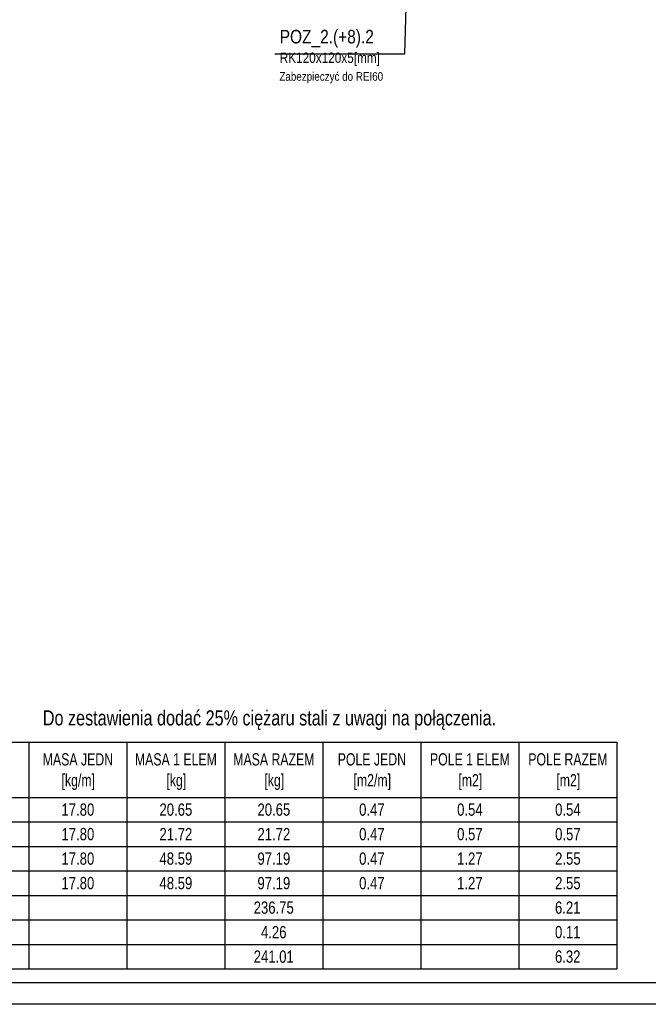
# Model space of a CAD drawing. Header units: metres. Extents: x -5222 to 1778, y -168 to 2848.
# Tile 11 of 16: x 324 to 1051, y -168 to 972. Entities that reach past the tile are written whole.
import ezdxf
from ezdxf.enums import TextEntityAlignment as Align

# ---------------------------------------------------------------- set-up
doc = ezdxf.new("R2010")
doc.units = ezdxf.units.M
doc.header["$LTSCALE"] = 50
doc.header["$MEASUREMENT"] = 0
for name, color, linetype in [('BS_ram', 2, 'Continuous'), ('BS_tab', 1, 'Continuous'), ('BS_txs', 2, 'Continuous'), ('BZ_txc', 1, 'Continuous'), ('BZ_txs', 2, 'Continuous')]:
    doc.layers.add(name, color=color, linetype=linetype)
doc.styles.add('BIKTC', font='bikromsw.shx', dxfattribs={"width": 0.85})
doc.styles.add('BIKTS', font='bikromsw.shx', dxfattribs={"width": 0.85})

# ---------------------------------------------------------------- blocks, each defined once
blk = doc.blocks.new('zestawienie +8')
at = {"layer": 'BS_tab'}
for p, q in [((259.3, -957.8), (399.3, -957.8)), ((399.3, -957.8), (399.3, -1036.6)), ((399.3, -957.8), (539.3, -957.8)), ((539.3, -957.8), (539.3, -1036.6)), ((539.3, -957.8), (679.3, -957.8)), ((679.3, -957.8), (679.3, -1036.6)), ((679.3, -957.8), (819.3, -957.8)), ((819.3, -957.8), (819.3, -1036.6)), ((819.3, -957.8), (959.3, -957.8)), ((959.3, -957.8), (959.3, -1036.6)), ((959.3, -957.8), (1099.3, -957.8)), ((1099.3, -957.8), (1099.3, -1036.6)), ((1099.3, -957.8), (1239.3, -957.8)), ((1239.3, -957.8), (1239.3, -1036.6)), ((259.3, -1036.6), (399.3, -1036.6)), ((399.3, -1036.6), (539.3, -1036.6)), ((399.3, -1036.6), (399.3, -1071.6)), ((539.3, -1036.6), (679.3, -1036.6)), ((539.3, -1036.6), (539.3, -1071.6)), ((679.3, -1036.6), (819.3, -1036.6)), ((679.3, -1036.6), (679.3, -1071.6)), ((819.3, -1036.6), (959.3, -1036.6)), ((819.3, -1036.6), (819.3, -1071.6)), ((959.3, -1036.6), (1099.3, -1036.6)), ((959.3, -1036.6), (959.3, -1071.6)), ((1099.3, -1036.6), (1239.3, -1036.6)), ((1099.3, -1036.6), (1099.3, -1071.6)), ((1239.3, -1036.6), (1239.3, -1071.6)), ((259.3, -1071.6), (399.3, -1071.6)), ((399.3, -1071.6), (539.3, -1071.6)), ((399.3, -1071.6), (399.3, -1106.6)), ((539.3, -1071.6), (679.3, -1071.6)), ((539.3, -1071.6), (539.3, -1106.6)), ((679.3, -1071.6), (819.3, -1071.6)), ((679.3, -1071.6), (679.3, -1106.6)), ((819.3, -1071.6), (959.3, -1071.6)), ((819.3, -1071.6), (819.3, -1106.6)), ((959.3, -1071.6), (1099.3, -1071.6)), ((959.3, -1071.6), (959.3, -1106.6)), ((1099.3, -1071.6), (1239.3, -1071.6)), ((1099.3, -1071.6), (1099.3, -1106.6)), ((1239.3, -1071.6), (1239.3, -1106.6)), ((259.3, -1106.6), (399.3, -1106.6)), ((399.3, -1106.6), (539.3, -1106.6)), ((399.3, -1106.6), (399.3, -1141.6)), ((539.3, -1106.6), (679.3, -1106.6)), ((539.3, -1106.6), (539.3, -1141.6)), ((679.3, -1106.6), (819.3, -1106.6)), ((679.3, -1106.6), (679.3, -1141.6)), ((819.3, -1106.6), (959.3, -1106.6)), ((819.3, -1106.6), (819.3, -1141.6)), ((959.3, -1106.6), (1099.3, -1106.6)), ((959.3, -1106.6), (959.3, -1141.6)), ((1099.3, -1106.6), (1239.3, -1106.6)), ((1099.3, -1106.6), (1099.3, -1141.6)), ((1239.3, -1106.6), (1239.3, -1141.6)), ((259.3, -1141.6), (399.3, -1141.6)), ((399.3, -1141.6), (539.3, -1141.6)), ((399.3, -1141.6), (399.3, -1176.6)), ((539.3, -1141.6), (679.3, -1141.6)), ((539.3, -1141.6), (539.3, -1176.6)), ((679.3, -1141.6), (819.3, -1141.6)), ((679.3, -1141.6), (679.3, -1176.6)), ((819.3, -1141.6), (959.3, -1141.6)), ((819.3, -1141.6), (819.3, -1176.6)), ((959.3, -1141.6), (1099.3, -1141.6)), ((959.3, -1141.6), (959.3, -1176.6)), ((1099.3, -1141.6), (1239.3, -1141.6)), ((1099.3, -1141.6), (1099.3, -1176.6)), ((1239.3, -1141.6), (1239.3, -1176.6)), ((259.3, -1176.6), (399.3, -1176.6)), ((399.3, -1176.6), (539.3, -1176.6)), ((399.3, -1176.6), (399.3, -1211.6)), ((539.3, -1176.6), (679.3, -1176.6)), ((539.3, -1176.6), (539.3, -1211.6)), ((679.3, -1176.6), (819.3, -1176.6)), ((679.3, -1176.6), (679.3, -1211.6)), ((819.3, -1176.6), (959.3, -1176.6)), ((819.3, -1176.6), (819.3, -1211.6)), ((959.3, -1176.6), (1099.3, -1176.6)), ((959.3, -1176.6), (959.3, -1211.6)), ((1099.3, -1176.6), (1239.3, -1176.6)), ((1099.3, -1176.6), (1099.3, -1211.6)), ((1239.3, -1176.6), (1239.3, -1211.6)), ((259.3, -1211.6), (399.3, -1211.6)), ((399.3, -1211.6), (539.3, -1211.6)), ((399.3, -1211.6), (399.3, -1246.6)), ((539.3, -1211.6), (679.3, -1211.6)), ((539.3, -1211.6), (539.3, -1246.6)), ((679.3, -1211.6), (819.3, -1211.6)), ((679.3, -1211.6), (679.3, -1246.6)), ((819.3, -1211.6), (959.3, -1211.6)), ((819.3, -1211.6), (819.3, -1246.6)), ((959.3, -1211.6), (1099.3, -1211.6)), ((959.3, -1211.6), (959.3, -1246.6)), ((1099.3, -1211.6), (1239.3, -1211.6)), ((1099.3, -1211.6), (1099.3, -1246.6)), ((1239.3, -1211.6), (1239.3, -1246.6)), ((259.3, -1246.6), (399.3, -1246.6)), ((399.3, -1246.6), (539.3, -1246.6)), ((399.3, -1246.6), (399.3, -1281.6)), ((539.3, -1246.6), (679.3, -1246.6)), ((539.3, -1246.6), (539.3, -1281.6)), ((679.3, -1246.6), (819.3, -1246.6)), ((679.3, -1246.6), (679.3, -1281.6)), ((819.3, -1246.6), (959.3, -1246.6)), ((819.3, -1246.6), (819.3, -1281.6)), ((959.3, -1246.6), (1099.3, -1246.6)), ((959.3, -1246.6), (959.3, -1281.6)), ((1099.3, -1246.6), (1239.3, -1246.6)), ((1099.3, -1246.6), (1099.3, -1281.6)), ((1239.3, -1246.6), (1239.3, -1281.6)), ((259.3, -1281.6), (399.3, -1281.6)), ((399.3, -1281.6), (539.3, -1281.6)), ((539.3, -1281.6), (679.3, -1281.6)), ((679.3, -1281.6), (819.3, -1281.6)), ((819.3, -1281.6), (959.3, -1281.6)), ((959.3, -1281.6), (1099.3, -1281.6)), ((1099.3, -1281.6), (1239.3, -1281.6))]:
    blk.add_line(p, q, dxfattribs=at)
at = {"layer": 'BS_txs', "style": 'BIKTS'}
for s, width, p in [('MASA JEDN', 0.75, (469.5, -982.3)), ('MASA 1 ELEM', 0.75, (609.5, -982.3)), ('MASA RAZEM', 0.75, (749.5, -982.3)), ('POLE JEDN', 0.75, (889.5, -982.3)), ('POLE 1 ELEM', 0.75, (1029.5, -982.3)), ('POLE RAZEM', 0.75, (1169.5, -982.3)), ('[kg/m]', 0.75, (470.1, -1012.1)), ('[kg]', 0.75, (610.1, -1012.1)), ('[kg]', 0.75, (750.1, -1012.1)), ('[m2/m]', 0.75, (890.1, -1012.1)), ('[m2]', 0.75, (1030.1, -1012.1)), ('[m2]', 0.75, (1170.1, -1012.1)), ('17.80', 0.8, (469.5, -1054.1)), ('20.65', 0.8, (609.5, -1054.1)), ('20.65', 0.8, (749.5, -1054.1)), ('0.47', 0.8, (889.5, -1054.1)), ('0.54', 0.8, (1029.5, -1054.1)), ('0.54', 0.8, (1169.5, -1054.1)), ('17.80', 0.8, (469.5, -1089.1)), ('21.72', 0.8, (609.5, -1089.1)), ('21.72', 0.8, (749.5, -1089.1)), ('0.47', 0.8, (889.5, -1089.1)), ('0.57', 0.8, (1029.5, -1089.1)), ('0.57', 0.8, (1169.5, -1089.1)), ('17.80', 0.8, (469.5, -1124.1)), ('48.59', 0.8, (609.5, -1124.1)), ('97.19', 0.8, (749.5, -1124.1)), ('0.47', 0.8, (889.5, -1124.1)), ('1.27', 0.8, (1029.5, -1124.1)), ('2.55', 0.8, (1169.5, -1124.1)), ('17.80', 0.8, (469.5, -1159.1)), ('48.59', 0.8, (609.5, -1159.1)), ('97.19', 0.8, (749.5, -1159.1)), ('0.47', 0.8, (889.5, -1159.1)), ('1.27', 0.8, (1029.5, -1159.1)), ('2.55', 0.8, (1169.5, -1159.1)), ('236.75', 0.8, (749.3, -1194.1)), ('6.21', 0.8, (1169.3, -1194.1)), ('4.26', 0.8, (749.3, -1229.1)), ('0.11', 0.8, (1169.3, -1229.1)), ('241.01', 0.8, (749.3, -1264.1)), ('6.32', 0.8, (1169.3, -1264.1))]:
    blk.add_text(s, height=17.5, dxfattribs=dict(at, width=width)).set_placement(p, align=Align.MIDDLE_CENTER)

msp = doc.modelspace()

# ---------------------------------------------------------------- linework, layer by layer
at = {"layer": 'BS_ram', "color": 1}
msp.add_lwpolyline([(-5221.528, -167.66), (-5221.528, 2802.34), (1778.472, 2802.34), (1778.472, -167.66)], close=True, dxfattribs=at)
at = {"layer": 'BS_ram'}
msp.add_lwpolyline([(-5071.528, -142.66), (-5071.528, 2777.34), (1753.472, 2777.34), (1753.472, -142.66)], close=True, dxfattribs=at)
at = {"layer": 'BZ_txc'}
msp.add_lwpolyline([(618.795, 932.13), (769.151, 932.13), (777.812, 1229.53)], dxfattribs=at)

# ---------------------------------------------------------------- block references
at = {"xscale": 0.81, "yscale": 0.81, "zscale": 0.81}
msp.add_blockref('zestawienie +8', (10.687, 911.453), dxfattribs=at)

# ---------------------------------------------------------------- texts
at = {"layer": 'BZ_txc', "insert": (624.148, 910.979), "char_height": 10, "width": 149.48889, "attachment_point": 1, "style": 'BIKTC'}
msp.add_mtext('Zabezpieczyć do REI60', dxfattribs=at)
at = {"layer": 'BZ_txs', "style": 'BIKTS', "width": 0.8}
msp.add_text('Do zestawienia dodać 25% ciężaru stali z uwagi na połączenia.', height=17.5, dxfattribs=at).set_placement((350.404, 155.005))
at = {"layer": 'BZ_txs', "insert": (624.52, 959.892), "char_height": 15.75, "width": 244.33751, "attachment_point": 1, "style": 'BIKTS'}
msp.add_mtext('POZ_2.(+8).2^J{\\H0.7619x;RK120x120x5[mm]}', dxfattribs=at)

doc.saveas('drawing.dxf')
